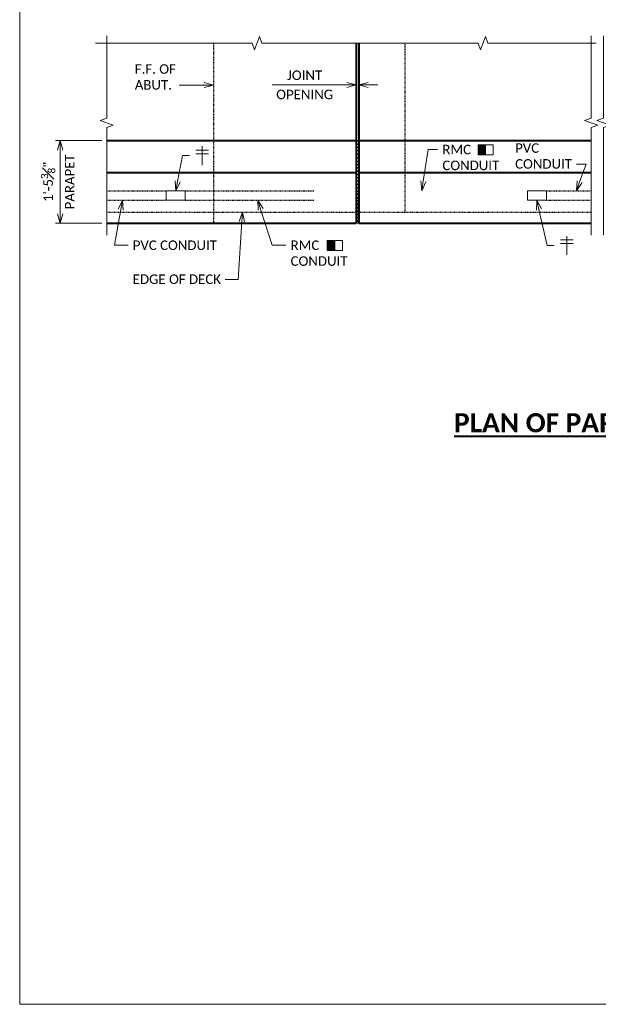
# Model space of a CAD drawing. Extents: x -1659 to 205, y -2368 to -1849.
# Tile 16 of 21: x -481 to -389, y -2368 to -2212. Entities that reach past the tile are written whole.
import ezdxf
from ezdxf import colors
from ezdxf.entities.mleader import LeaderData, LeaderLine
from ezdxf.math import Vec2, Vec3

# ---------------------------------------------------------------- set-up
doc = ezdxf.new("R2010")
doc.units = 0
doc.header["$MEASUREMENT"] = 0
doc.linetypes.add('Wisdot2', pattern=[0.125, 0.0625, -0.0625])
for name, color, linetype, lineweight in [('B_ANNO_BREAK', 7, 'Continuous', 18), ('B_ANNO_DIM', 7, 'Continuous', 18), ('B_ANNO_SYMB', 7, 'Continuous', 18), ('B_ANNO_TEXT_TITLE', 7, 'Continuous', 40), ('B_CONC_DECK', 1, 'Continuous', 40), ('B_CONC_PPT', 12, 'Continuous', 40), ('B_CONC_WALL', 1, 'Continuous', 40), ('B_DETAIL', 7, 'Continuous', 18), ('B_DETAIL_HIDDEN', 7, 'Wisdot2', 25)]:
    doc.layers.add(name, color=color, linetype=linetype, lineweight=lineweight)
doc.layers.add('B_ANNO_NOPLOT', color=47, linetype='Continuous', lineweight=18, plot=False)
doc.styles.get("Standard").update_dxf_attribs({"font": 'calibri.ttf'})
doc.styles.add('Title', font='calibrib.ttf', dxfattribs={"height": 0.125})
doc.dimstyles.new('Annotative', dxfattribs={"dimscale": 0, "dimtxt": 0.0625, "dimasz": 0.0625, "dimexe": 0.03125, "dimexo": 0.03125, "dimgap": 0.03125, "dimtad": 1, "dimdec": 3, "dimzin": 3, "dimdsep": 46, "dimlunit": 4, "dimtxsty": 'Standard', "dimblk": 'OPEN30', "dimcen": 0.03125, "dimaunit": 1, "dimadec": 0, "dimazin": 3, "dimtfac": 0.75, "dimtdec": 3, "dimtofl": 0, "dimtmove": 0, "dimatfit": 3, "dimldrblk": 'OPEN30', "dimfxl": 1, "dimtfill": 1, "dimfrac": 1, "dimtolj": 1, "dimtzin": 0, "dimarcsym": 0})

# ---------------------------------------------------------------- blocks, each defined once
blk = doc.blocks.new('_Open30')
at = {"color": 0, "linetype": 'ByBlock', "lineweight": -2}
for p, q in [((-1, 0.27), (0, 0)), ((0, 0), (-1, -0.27)), ((0, 0), (-1, 0))]:
    blk.add_line(p, q, dxfattribs=at)
blk = doc.blocks.new('*D93')
at = {"layer": 'B_ANNO_DIM', "color": 0, "lineweight": -2, "transparency": 16777216}
for p, q in [((-467.61, -2231.52), (-474.94, -2231.52)), ((-474.19, -2233.02), (-474.19, -2243.05)), ((-467.61, -2244.55), (-474.94, -2244.55))]:
    blk.add_line(p, q, dxfattribs=at)
at = {"layer": 'Defpoints', "color": 0, "transparency": 16777216}
for p in [(-466.86, -2231.52), (-474.19, -2244.55), (-466.86, -2244.55)]:
    blk.add_point(p, dxfattribs=at)
at = {"layer": 'B_ANNO_DIM', "color": 0, "lineweight": -2, "transparency": 16777216, "xscale": 1.5, "yscale": 1.5, "zscale": 1.5}
for p, rotation in [((-474.19, -2231.52), 90), ((-474.19, -2244.55), 270)]:
    blk.add_blockref('_Open30', p, dxfattribs=dict(at, rotation=rotation))
at = {"layer": 'B_ANNO_DIM', "color": 0, "transparency": 16777216, "char_height": 1.5, "attachment_point": 5, "rotation": 90, "bg_fill": 3, "box_fill_scale": 1.25, "bg_fill_color": 256, "bg_fill_true_color": 13158600, "bg_fill_transparency": 0}
for s, insert in [('\\A1;1\'-5{\\H0.75x;\\S3#8;}"', (-476.1, -2238.03)), ('\\A1;PARAPET', (-472.69, -2238.03))]:
    blk.add_mtext(s, dxfattribs=dict(at, insert=insert))
blk = doc.blocks.new('*D94')
at = {"layer": 'B_ANNO_DIM', "color": 0, "lineweight": -2, "transparency": 16777216}
for p, q in [((-428.99, -2222.74), (-440.78, -2222.74)), ((-425.61, -2222.74), (-424.11, -2222.74))]:
    blk.add_line(p, q, dxfattribs=at)
at = {"layer": 'Defpoints', "color": 0, "transparency": 16777216}
for p in [(-427.49, -2222.74), (-427.11, -2222.74), (-427.11, -2222.74)]:
    blk.add_point(p, dxfattribs=at)
at = {"layer": 'B_ANNO_DIM', "color": 0, "lineweight": -2, "transparency": 16777216, "xscale": 1.5, "yscale": 1.5, "zscale": 1.5}
blk.add_blockref('_Open30', (-427.49, -2222.74), dxfattribs=at)
at = {"layer": 'B_ANNO_DIM', "color": 0, "lineweight": -2, "transparency": 16777216, "xscale": 1.5, "yscale": 1.5, "zscale": 1.5, "rotation": 180}
blk.add_blockref('_Open30', (-427.11, -2222.74), dxfattribs=at)
at = {"layer": 'B_ANNO_DIM', "color": 0, "transparency": 16777216, "char_height": 1.5, "attachment_point": 5, "bg_fill": 3, "box_fill_scale": 1.25, "bg_fill_color": 256, "bg_fill_true_color": 13158600, "bg_fill_transparency": 0}
for s, insert in [('\\A1;JOINT', (-435.63, -2221.22)), ('\\A1;OPENING', (-435.63, -2224.25))]:
    blk.add_mtext(s, dxfattribs=dict(at, insert=insert))
blk = doc.blocks.new('SYM11')
at = {"layer": 'B_ANNO_SYMB'}
blk.add_hatch(color=256, dxfattribs=at).paths.add_polyline_path([(2.87, -2.09), (4.06, -2.09), (4.06, -0.5), (2.87, -0.5)])
at = {"layer": 'B_ANNO_SYMB', "flags": 128}
for points in [[(5.25, -0.5), (2.87, -0.5), (2.87, -2.09), (5.25, -2.09), (5.25, -0.5)], [(2.87, -2.09), (4.06, -2.09), (4.06, -0.5), (2.87, -0.5), (2.87, -2.09)]]:
    blk.add_lwpolyline(points, dxfattribs=at)
blk = doc.blocks.new('cross')
at = {"layer": 'B_ANNO_SYMB'}
for p, q in [((-0.99, 0.89), (0.99, 0.89)), ((-0.99, 0.3), (0.99, 0.3)), ((0, 1.48), (0, -1.48))]:
    blk.add_line(p, q, dxfattribs=at)
blk = doc.blocks.new('*U281')
at = {"layer": 'B_ANNO_NOPLOT', "flags": 128}
blk.add_lwpolyline([(0, 0), (0, 252), (323.92766, 252), (323.92766, 238.85516), (378, 238.85516), (378, 40.49961), (316.57075, 40.49961), (316.57075, 0)], close=True, dxfattribs=at)
blk = doc.blocks.new('INS_SS42ELEC_BASE-2')
at = {"layer": 'B_DETAIL'}
h = blk.add_hatch(dxfattribs=at)
h.set_pattern_fill('USER', color=256, scale=0.375, angle=45, style=0, pattern_type=0)
h.set_pattern_definition([(45, (53.2869, 138.55684), (-0.265165, 0.265165), [])])
h.paths.add_polyline_path([(53.46897, 123.19813), (53.46897, 126.34125), (53.46897, 135.99252), (53.46897, 136.23428), (53.09397, 136.23428), (53.09397, 132.8967), (53.09397, 126.56298), (53.09397, 123.19814)])
at = {"layer": 'B_ANNO_BREAK', "flags": 128}
for points in [[(11.96521, 151.59282), (36.68242, 151.59282), (37.05765, 150.56187), (37.80812, 152.62377), (38.18335, 151.59282), (72.32189, 151.59282), (72.69712, 150.56187), (73.44759, 152.62377), (73.82282, 151.59282), (90.9456, 151.59282)], [(13.71924, 121.33725), (13.71924, 138.28774), (14.75019, 138.66298), (12.68829, 139.41345), (13.71924, 139.78868), (13.71924, 152.77657)], [(90.14184, 121.33725), (90.14184, 138.28774), (91.17279, 138.66298), (89.1109, 139.41345), (90.14184, 139.78868), (90.14184, 152.77657)], [(92.08404, 121.33725), (92.08404, 138.28782), (93.11498, 138.66305), (91.05309, 139.41352), (92.08404, 139.78876), (92.08404, 152.77657)]]:
    blk.add_lwpolyline(points, dxfattribs=at)
at = {"layer": 'B_ANNO_NOPLOT', "flags": 128}
blk.add_lwpolyline([(0, 0), (0, 252), (323.92766, 252), (323.92766, 238.85516), (378, 238.85516), (378, 40.49961), (316.57075, 40.49961), (316.57075, 0)], close=True, dxfattribs=at)
at = {"layer": 'B_CONC_DECK'}
blk.add_line((53.09397, 151.59282), (53.09397, 136.23428), dxfattribs=at)
at = {"layer": 'B_CONC_PPT'}
for p, q in [((13.71924, 136.23428), (53.09397, 136.23428)), ((53.09397, 136.23428), (53.09397, 123.19814)), ((53.46897, 136.23428), (90.14184, 136.23428)), ((53.46897, 136.23428), (53.46897, 123.19814)), ((53.09397, 131.16689), (13.71924, 131.16689)), ((90.14184, 131.16689), (53.46897, 131.16689)), ((13.71924, 123.19814), (53.09397, 123.19814)), ((53.46897, 123.19814), (90.14184, 123.19814))]:
    blk.add_line(p, q, dxfattribs=at)
at = {"layer": 'B_CONC_WALL'}
blk.add_line((53.46897, 151.59282), (53.46897, 136.23428), dxfattribs=at)
at = {"layer": 'B_DETAIL'}
for p, q in [((53.09397, 136.23428), (53.46897, 136.23428)), ((53.09397, 123.19814), (53.46897, 123.19814))]:
    blk.add_line(p, q, dxfattribs=at)
at = {"layer": 'B_DETAIL', "ltscale": 0.5, "flags": 128}
for points in [[(26.09397, 126.8241), (23.08972, 126.8241), (23.08972, 128.32396), (26.09397, 128.32396), (26.09397, 126.8241)], [(83.09822, 126.8241), (80.09397, 126.8241), (80.09397, 128.32396), (83.09822, 128.32396), (83.09822, 126.8241)]]:
    blk.add_lwpolyline(points, dxfattribs=at)
at = {"layer": 'B_DETAIL_HIDDEN'}
for p, q in [((30.59397, 151.59282), (30.59397, 123.19814)), ((60.8256, 124.94432), (60.8256, 151.59282)), ((13.71924, 124.94432), (90.14184, 124.94432))]:
    blk.add_line(p, q, dxfattribs=at)
at = {"layer": 'B_DETAIL_HIDDEN', "ltscale": 0.75}
for p, q in [((13.71924, 128.32388), (23.08972, 128.32414)), ((26.09397, 128.32477), (46.43325, 128.3253)), ((83.09822, 128.32396), (90.1395, 128.32399)), ((13.71924, 126.82482), (23.08972, 126.82482)), ((26.09397, 126.82515), (46.43325, 126.82515)), ((83.09822, 126.8241), (90.1395, 126.82396))]:
    blk.add_line(p, q, dxfattribs=at)
for name, p in [('cross', (28.7701, 133.85071)), ('SYM11', (69.4367, 136.0769)), ('cross', (86.29046, 119.6863)), ('SYM11', (45.6542, 120.98547))]:
    blk.add_blockref(name, p)
at = {"layer": 'B_ANNO_TEXT_TITLE', "insert": (51.09998, 93.23081), "char_height": 3, "width": 99.6337617, "attachment_point": 1, "style": 'Title'}
blk.add_mtext('\\A1;\\pxqc;{\\LPLAN OF PARAPET AT WINGWALL}', dxfattribs=at)
at = {"layer": 'B_ANNO_DIM'}
ml = blk.add_multileader_mtext('Standard', dxfattribs=at)
ml.set_content('F.F. OF\\PABUT.', color=256)
ml.set_leader_properties()
ml.set_arrow_properties(name='OPEN30')
ml.build(insert=Vec2(0, 0))
ml.multileader.update_dxf_attribs({"text_right_attachment_type": 3, "dogleg_length": 0.0625, "arrow_head_size": 1.5, "scale": 24})
ctx = ml.context
ctx.base_point, ctx.scale, ctx.char_height, ctx.arrow_head_size, ctx.landing_gap_size, ctx.plane_origin = Vec3(17.40504, 147.50892), 24, 1.5, 1.5, 0.75, Vec3(30.59397, 144.99392)
ctx.right_attachment = 3
notes = []
notes.append((ctx, [(0, (1, 1, 0), (26.65312, 144.99392), (-1, 0), 1.5, [(0, [(30.59397, 144.99392), (27.45504, 144.99392), (26.93071, 144.99392)], 0, [])])]))
ctx.mtext.insert, ctx.mtext.flow_direction = Vec3(18.15504, 148.26988), 5
ml = blk.add_multileader_mtext('Standard', dxfattribs=at)
ml.set_content('RMC\\PCONDUIT', color=256)
ml.set_leader_properties()
ml.set_arrow_properties(name='OPEN30')
ml.build(insert=Vec2(0, 0))
ml.multileader.update_dxf_attribs({"text_right_attachment_type": 3, "dogleg_length": 0.0625, "arrow_head_size": 1.5, "scale": 24})
ctx = ml.context
ctx.base_point, ctx.scale, ctx.char_height, ctx.arrow_head_size, ctx.landing_gap_size, ctx.plane_origin = Vec3(65.92282, 134.80655), 24, 1.5, 1.5, 0.75, Vec3(61.01777, 138.00458)
ctx.right_attachment = 3
notes.append((ctx, [(0, (1, 1, 0), (64.42282, 134.80655), (1, 0), 1.5, [(0, [(63.42802, 128.3253), (64.42282, 134.80655), (64.42282, 134.80655)], 0, [])])]))
ctx.mtext.insert, ctx.mtext.flow_direction = Vec3(66.67282, 135.56751), 5
ml = blk.add_multileader_mtext('Standard', dxfattribs=at)
ml.set_content('PVC\\PCONDUIT', color=256)
ml.set_leader_properties()
ml.set_arrow_properties(name='OPEN30')
ml.build(insert=Vec2(0, 0))
ml.multileader.update_dxf_attribs({"text_right_attachment_type": 3, "dogleg_length": 0.0625, "arrow_head_size": 1.5, "scale": 24})
ctx = ml.context
ctx.base_point, ctx.scale, ctx.char_height, ctx.arrow_head_size, ctx.landing_gap_size, ctx.plane_origin = Vec3(77.39625, 135.04182), 24, 1.5, 1.5, 0.75, Vec3(94.04963, 127.61875)
ctx.right_attachment = 3
notes.append((ctx, [(0, (1, 1, 0), (89.33394, 132.51528), (-1, 0), 1.5, [(0, [(87.80154, 128.32398), (89.33394, 132.51528), (89.33394, 132.51528)], 0, [])])]))
ctx.mtext.insert, ctx.mtext.flow_direction = Vec3(78.14625, 135.80278), 5
ml = blk.add_multileader_mtext('Standard', dxfattribs=at)
ml.set_content('', color=256)
ml.set_leader_properties()
ml.set_arrow_properties(name='OPEN30')
ml.build(insert=Vec2(0, 0))
ml.multileader.update_dxf_attribs({"text_right_attachment_type": 3, "dogleg_length": 0.0625, "arrow_head_size": 1.5, "scale": 24})
ctx = ml.context
ctx.base_point, ctx.scale, ctx.char_height, ctx.arrow_head_size, ctx.landing_gap_size, ctx.plane_origin = Vec3(26.80439, 133.8554), 24, 1.5, 1.5, 0.75, Vec3(23.12624, 129.54586)
ctx.right_attachment = 3
notes.append((ctx, [(0, (1, 1, 0), (25.67194, 133.8554), (1, 0), 1.13245, [(0, [(24.62304, 128.32396), (25.67194, 133.8554), (25.67194, 133.8554)], 0, [])])]))
ctx.mtext.insert, ctx.mtext.flow_direction = Vec3(27.55439, 134.6054), 5
ml = blk.add_multileader_mtext('Standard', dxfattribs=at)
ml.set_content('PVC CONDUIT', color=256)
ml.set_leader_properties()
ml.set_arrow_properties(name='OPEN30')
ml.build(insert=Vec2(0, 0))
ml.multileader.update_dxf_attribs({"text_right_attachment_type": 3, "dogleg_length": 0.0625, "arrow_head_size": 1.5, "scale": 24})
ctx = ml.context
ctx.base_point, ctx.scale, ctx.char_height, ctx.arrow_head_size, ctx.landing_gap_size, ctx.plane_origin = Vec3(17.0848, 119.71512), 24, 1.5, 1.5, 0.75, Vec3(11.52571, 122.91315)
ctx.right_attachment = 3
notes.append((ctx, [(0, (1, 1, 0), (15.5848, 119.71512), (1, 0), 1.5, [(0, [(16.20019, 126.82482), (14.93076, 119.71512), (15.14699, 119.71512)], 0, [])])]))
ctx.mtext.insert, ctx.mtext.flow_direction = Vec3(17.8348, 120.47608), 5
ml = blk.add_multileader_mtext('Standard', dxfattribs=at)
ml.set_content('RMC\\PCONDUIT', color=256)
ml.set_leader_properties()
ml.set_arrow_properties(name='OPEN30')
ml.build(insert=Vec2(0, 0))
ml.multileader.update_dxf_attribs({"text_right_attachment_type": 3, "dogleg_length": 0.0625, "arrow_head_size": 1.5, "scale": 24})
ctx = ml.context
ctx.base_point, ctx.scale, ctx.char_height, ctx.arrow_head_size, ctx.landing_gap_size, ctx.plane_origin = Vec3(41.98362, 119.71512), 24, 1.5, 1.5, 0.75, Vec3(36.42452, 122.91315)
ctx.right_attachment = 3
notes.append((ctx, [(0, (1, 1, 0), (40.48362, 119.71512), (1, 0), 1.5, [(0, [(37.53882, 126.82515), (39.82957, 119.71512), (40.04581, 119.71512)], 0, [])])]))
ctx.mtext.insert, ctx.mtext.flow_direction = Vec3(42.73362, 120.47608), 5
ml = blk.add_multileader_mtext('Standard', dxfattribs=at)
ml.set_content('', color=256)
ml.set_leader_properties()
ml.set_arrow_properties(name='OPEN30')
ml.build(insert=Vec2(0, 0))
ml.multileader.update_dxf_attribs({"text_right_attachment_type": 3, "dogleg_length": 0.0625, "arrow_head_size": 1.5, "scale": 24})
ctx = ml.context
ctx.base_point, ctx.scale, ctx.char_height, ctx.arrow_head_size, ctx.landing_gap_size, ctx.plane_origin = Vec3(84.32475, 119.691), 24, 1.5, 1.5, 0.75, Vec3(80.64659, 115.38146)
ctx.right_attachment = 3
notes.append((ctx, [(0, (1, 1, 0), (83.19229, 119.691), (1, 0), 1.13245, [(0, [(81.55941, 126.8241), (83.19229, 119.691), (83.19229, 119.691)], 0, [])])]))
ctx.mtext.insert, ctx.mtext.flow_direction = Vec3(85.07475, 120.441), 5
ml = blk.add_multileader_mtext('Standard', dxfattribs=at)
ml.set_content('EDGE OF DECK', color=256)
ml.set_leader_properties()
ml.set_arrow_properties(name='OPEN30')
ml.build(insert=Vec2(0, 0))
ml.multileader.update_dxf_attribs({"text_right_attachment_type": 3, "dogleg_length": 0.0625, "arrow_head_size": 1.5, "scale": 24})
ctx = ml.context
ctx.base_point, ctx.scale, ctx.char_height, ctx.arrow_head_size, ctx.landing_gap_size, ctx.plane_origin = Vec3(17.07653, 114.35708), 24, 1.5, 1.5, 0.75, Vec3(38.60491, 109.44555)
ctx.right_attachment = 3
notes.append((ctx, [(0, (1, 1, 0), (33.88922, 114.34208), (-1, 0), 1.5, [(0, [(35.11847, 124.94432), (34.48614, 114.34208), (34.20954, 114.34208)], 0, [])])]))
ctx.mtext.insert, ctx.mtext.flow_direction = Vec3(17.82653, 115.11804), 5
for ctx, leaders in notes:
    for number, flags, end, landing, length, lines in leaders:
        leader = LeaderData()
        leader.index, (leader.has_last_leader_line, leader.has_dogleg_vector, leader.attachment_direction) = number, flags
        leader.last_leader_point, leader.dogleg_vector, leader.dogleg_length = Vec3(end), Vec3(landing), length
        for number, points, colour, breaks in lines:
            line = LeaderLine()
            line.index, line.vertices, line.color, line.breaks = number, Vec3.list(points), colors.encode_raw_color(colour), breaks
            leader.lines.append(line)
        ctx.leaders.append(leader)
dim = blk.add_linear_dim(base=(53.46897, 145.01415), p1=(53.09397, 145.01415), p2=(53.46897, 145.01415), text='JOINT\\XOPENING', dimstyle='Annotative', dxfattribs=at)
dim.commit()
dim.dimension.update_dxf_attribs({"geometry": '*D94', "text_midpoint": (44.94839, 145.01415), "dimtype": 128, "insert": (480.5813, 2367.74961)})
dim = blk.add_linear_dim(base=(6.39068, 123.19814), p1=(13.71924, 136.23428), p2=(13.71924, 123.19814), angle=90, text='<>\\XPARAPET', dimstyle='Annotative', override={"dimlfac": 1.333}, dxfattribs=at)
dim.commit()
dim.dimension.update_dxf_attribs({"geometry": '*D93', "text_midpoint": (6.39068, 129.71621), "insert": (480.5813, 2367.74961)})

msp = doc.modelspace()

# ---------------------------------------------------------------- hatches: boundary and pattern name
at = {"layer": 'B_DETAIL'}
h = msp.add_hatch(dxfattribs=at)
h.set_pattern_fill('USER', color=256, scale=0.375, angle=45, style=0, pattern_type=0)
h.set_pattern_definition([(45, (-341.22688, -2229.19273), (-0.265165, 0.265165), [])])
edge = h.paths.add_edge_path()
edge.add_line((-427.49, -2231.52), (-427.49, -2233.86))
edge.add_line((-427.49, -2233.86), (-427.49, -2235.08))
edge.add_line((-427.49, -2235.08), (-427.49, -2244.55))
edge.add_line((-427.49, -2244.55), (-427.11, -2244.55))

# ---------------------------------------------------------------- next in the draw order: block references
at = {"layer": 'B_ANNO_DIM'}
msp.add_blockref('INS_SS42ELEC_BASE-2', (-480.58, -2367.75), dxfattribs=at)

# ---------------------------------------------------------------- next in the draw order: block references
msp.add_blockref('*U281', (-480.58, -2367.75))

doc.saveas('drawing.dxf')
